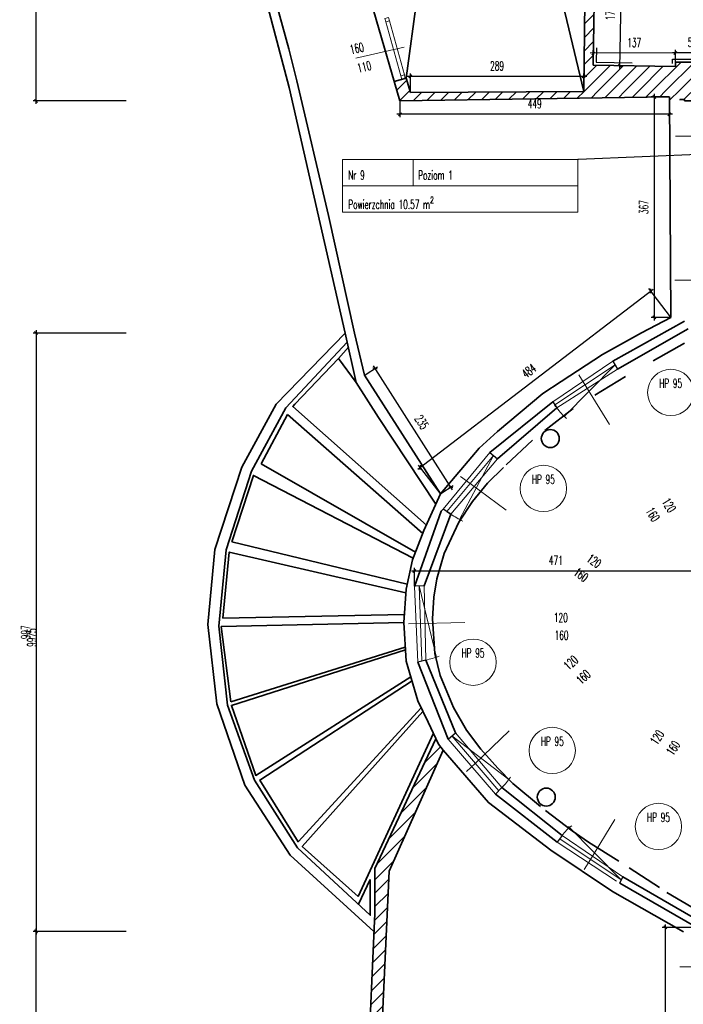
# Model space of a CAD drawing. Header units: millimetres. Extents: x 19887 to 192597, y -14203 to 39042.
# Tile 191 of 256: x 64515 to 65620, y -10956 to -9315. Entities that reach past the tile are written whole.
import ezdxf
from ezdxf import colors
from ezdxf.entities.mleader import LeaderData, LeaderLine
from ezdxf.math import Vec2, Vec3

# ---------------------------------------------------------------- set-up
doc = ezdxf.new("R2010")
doc.units = ezdxf.units.MM
doc.linetypes.add('ACAD_ISO03W100', pattern=[30, 12, -18])
doc.layers.get('Defpoints').update_dxf_attribs({"color": 4})
for name, color, linetype, lineweight in [('Basen_rzut_poziom_1_obrys', 252, 'Continuous', 35), ('Okna', 252, 'Continuous', 5), ('Schody', 252, 'Continuous', 5), ('Tabela', 1, 'Continuous', 0)]:
    doc.layers.add(name, color=color, linetype=linetype, lineweight=lineweight)
for name, color, linetype in [('Opis', 252, 'Continuous'), ('Sufit podwieszany', 252, 'Continuous'), ('Wymiarowanie', 3, 'Continuous'), ('Wypełnienie', 252, 'Continuous')]:
    doc.layers.add(name, color=color, linetype=linetype)
doc.styles.add('ROMANS', font='romans.shx', dxfattribs={"width": 0.6})
doc.styles.get("Standard").update_dxf_attribs({"font": 'arial.ttf'})
doc.dimstyles.new('000001FB70622F18', dxfattribs={"dimtxt": 20, "dimasz": 5, "dimexe": 5, "dimexo": 1, "dimgap": 20, "dimtad": 1, "dimtoh": 1, "dimdec": 0, "dimtxsty": 'Standard', "dimblk": 'OBLIQUE', "dimcen": 0, "dimdle": 5, "dimclrd": 252, "dimclre": 252, "dimclrt": 252, "dimadec": 0, "dimazin": 0, "dimtfac": 1, "dimtdec": 0, "dimtmove": 0, "dimatfit": 3, "dimldrblk": 'OBLIQUE', "dimfxl": 150, "dimfxlon": 1, "dimlwd": 25, "dimlwe": 25, "dimarcsym": 1})
pattern_1 = [(45, (3252.028, -2175.285), (-11.22532, 11.22532), [])]

# ---------------------------------------------------------------- blocks, each defined once
blk = doc.blocks.new('_Oblique')
at = {"color": 0, "linetype": 'ByBlock', "lineweight": -2}
blk.add_line((-0.5, -0.5), (0.5, 0.5), dxfattribs=at)
blk = doc.blocks.new('*D748')
at = {"layer": 'Defpoints', "color": 0}
for p in [(-247.8, -4610), (-247.7, -4625.2), (-190.7, -4625.2)]:
    blk.add_point(p, dxfattribs=at)
at = {"layer": 'Wymiarowanie', "color": 252, "linetype": 'Continuous', "lineweight": 25}
for p, q in [((-185.8, -4609.8), (-252.8, -4610.1)), ((-247.8, -4624.2), (-247.8, -4605)), ((-190.7, -4624.2), (-190.8, -4604.8))]:
    blk.add_line(p, q, dxfattribs=at)
at = {"layer": 'Wymiarowanie', "color": 252, "linetype": 'ByBlock', "lineweight": 25, "xscale": 5, "yscale": 5, "zscale": 5}
for p, rotation in [((-247.8, -4610), 180.2415269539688), ((-190.8, -4609.8), 0.2415269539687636)]:
    blk.add_blockref('_Oblique', p, dxfattribs=dict(at, rotation=rotation))
at = {"layer": 'Wymiarowanie', "color": 252, "insert": (-219.4, -4592.4), "char_height": 15, "attachment_point": 5, "rotation": 0.2415, "style": 'ROMANS'}
blk.add_mtext('57', dxfattribs=at)
blk = doc.blocks.new('*D749')
at = {"layer": 'Defpoints', "color": 0}
for p in [(-384.7, -4610.6), (-247.7, -4625.2), (-384.6, -4630.4)]:
    blk.add_point(p, dxfattribs=at)
at = {"layer": 'Wymiarowanie', "color": 252, "linetype": 'Continuous', "lineweight": 25}
for p, q in [((-242.8, -4610), (-389.7, -4610.6)), ((-384.6, -4629.4), (-384.7, -4605.6)), ((-247.8, -4624.2), (-247.8, -4605))]:
    blk.add_line(p, q, dxfattribs=at)
at = {"layer": 'Wymiarowanie', "color": 252, "linetype": 'ByBlock', "lineweight": 25, "xscale": 5, "yscale": 5, "zscale": 5}
for p, rotation in [((-384.7, -4610.6), 180.2415269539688), ((-247.8, -4610), 0.2415269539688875)]:
    blk.add_blockref('_Oblique', p, dxfattribs=dict(at, rotation=rotation))
at = {"layer": 'Wymiarowanie', "color": 252, "insert": (-316.3, -4592.8), "char_height": 15, "attachment_point": 5, "rotation": 0.2415, "style": 'ROMANS'}
blk.add_mtext('137', dxfattribs=at)
blk = doc.blocks.new('*D750')
at = {"layer": 'Defpoints', "color": 0}
for p in [(-381.8, -4456.7), (-337.3, -4457.4), (-384.6, -4630.4)]:
    blk.add_point(p, dxfattribs=at)
at = {"layer": 'Wymiarowanie', "color": 252, "linetype": 'Continuous', "lineweight": 25}
for p, q in [((-380.8, -4456.7), (-332.3, -4457.5)), ((-340.2, -4636.1), (-337.2, -4452.4)), ((-383.6, -4630.4), (-335.1, -4631.2))]:
    blk.add_line(p, q, dxfattribs=at)
at = {"layer": 'Wymiarowanie', "color": 252, "linetype": 'ByBlock', "lineweight": 25, "xscale": 5, "yscale": 5, "zscale": 5}
for p, rotation in [((-337.3, -4457.4), 89.07739313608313), ((-340.1, -4631.1), 269.0773931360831)]:
    blk.add_blockref('_Oblique', p, dxfattribs=dict(at, rotation=rotation))
at = {"layer": 'Wymiarowanie', "color": 252, "insert": (-356.2, -4544), "char_height": 15, "attachment_point": 5, "rotation": 89.0774, "style": 'ROMANS'}
blk.add_mtext('174', dxfattribs=at)
blk = doc.blocks.new('*D778')
at = {"layer": 'Defpoints', "color": 0}
for p in [(-1313, -417.2), (-336.9, -417.2), (-706.6, -4690.1)]:
    blk.add_point(p, dxfattribs=at)
at = {"layer": 'Wymiarowanie', "color": 252, "linetype": 'Continuous', "lineweight": 25}
for p, q in [((-1163, -417.2), (-1318, -417.2)), ((-1313, -4695.1), (-1313, -412.2)), ((-1163, -4690.1), (-1318, -4690.1))]:
    blk.add_line(p, q, dxfattribs=at)
at = {"layer": 'Wymiarowanie', "color": 252, "linetype": 'ByBlock', "lineweight": 25, "xscale": 5, "yscale": 5, "zscale": 5}
for p, rotation in [((-1313, -417.2), 90.00000000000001), ((-1313, -4690.1), 270)]:
    blk.add_blockref('_Oblique', p, dxfattribs=dict(at, rotation=rotation))
at = {"layer": 'Wymiarowanie', "color": 252, "insert": (-1330.5, -2553.6), "char_height": 15, "attachment_point": 5, "rotation": 90, "style": 'ROMANS'}
blk.add_mtext('4273', dxfattribs=at)
blk = doc.blocks.new('*D935')
at = {"layer": 'Defpoints', "color": 0}
for p in [(-211.8, -6067.9), (-264.5, -6418), (-209.7, -6418)]:
    blk.add_point(p, dxfattribs=at)
at = {"layer": 'Wymiarowanie', "color": 252, "linetype": 'Continuous', "lineweight": 25}
for p, q in [((-212.8, -6067.9), (-269.5, -6067.9)), ((-264.5, -6062.9), (-264.5, -6423)), ((-210.7, -6418), (-269.5, -6418))]:
    blk.add_line(p, q, dxfattribs=at)
at = {"layer": 'Wymiarowanie', "color": 252, "linetype": 'ByBlock', "lineweight": 25, "xscale": 5, "yscale": 5, "zscale": 5}
for p, rotation in [((-264.5, -6067.9), 90.00000000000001), ((-264.5, -6418), 270)]:
    blk.add_blockref('_Oblique', p, dxfattribs=dict(at, rotation=rotation))
at = {"layer": 'Wymiarowanie', "color": 252, "insert": (-282, -6242.9), "char_height": 15, "attachment_point": 5, "rotation": 90, "style": 'ROMANS'}
blk.add_mtext('350', dxfattribs=at)
blk = doc.blocks.new('*D934')
at = {"layer": 'Defpoints', "color": 0}
for p in [(-706.6, -4690.1), (-257.6, -4683.4), (-706.6, -4712.4)]:
    blk.add_point(p, dxfattribs=at)
at = {"layer": 'Wymiarowanie', "color": 252, "linetype": 'Continuous', "lineweight": 25}
for p, q in [((-706.6, -4691.1), (-706.6, -4717.4)), ((-257.6, -4684.4), (-257.6, -4717.4)), ((-252.6, -4712.4), (-711.6, -4712.4))]:
    blk.add_line(p, q, dxfattribs=at)
at = {"layer": 'Wymiarowanie', "color": 252, "linetype": 'ByBlock', "lineweight": 25, "xscale": 5, "yscale": 5, "zscale": 5, "rotation": 180}
blk.add_blockref('_Oblique', (-706.6, -4712.4), dxfattribs=at)
at = {"layer": 'Wymiarowanie', "color": 252, "linetype": 'ByBlock', "lineweight": 25, "xscale": 5, "yscale": 5, "zscale": 5}
blk.add_blockref('_Oblique', (-257.6, -4712.4), dxfattribs=at)
at = {"layer": 'Wymiarowanie', "color": 252, "insert": (-482.1, -4694.9), "char_height": 15, "attachment_point": 5, "style": 'ROMANS'}
blk.add_mtext('449', dxfattribs=at)
blk = doc.blocks.new('*D947')
at = {"layer": 'Defpoints', "color": 0}
for p in [(-257.6, -4683.4), (-282.8, -5050.9), (-255.2, -5050.9)]:
    blk.add_point(p, dxfattribs=at)
at = {"layer": 'Wymiarowanie', "color": 252, "linetype": 'Continuous', "lineweight": 25}
for p, q in [((-282.8, -4678.4), (-282.8, -5055.9)), ((-258.6, -4683.4), (-287.8, -4683.4)), ((-256.2, -5050.9), (-287.8, -5050.9))]:
    blk.add_line(p, q, dxfattribs=at)
at = {"layer": 'Wymiarowanie', "color": 252, "linetype": 'ByBlock', "lineweight": 25, "xscale": 5, "yscale": 5, "zscale": 5}
for p, rotation in [((-282.8, -4683.4), 90.00000000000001), ((-282.8, -5050.9), 270)]:
    blk.add_blockref('_Oblique', p, dxfattribs=dict(at, rotation=rotation))
at = {"layer": 'Wymiarowanie', "color": 252, "insert": (-300.3, -4867.1), "char_height": 15, "attachment_point": 5, "rotation": 90, "style": 'ROMANS'}
blk.add_mtext('367', dxfattribs=at)
blk = doc.blocks.new('*D946')
at = {"layer": 'Defpoints', "color": 0}
for p in [(-288.9, -5006.9), (-255.2, -5050.9), (-639.3, -5345)]:
    blk.add_point(p, dxfattribs=at)
at = {"layer": 'Wymiarowanie', "color": 252, "linetype": 'Continuous', "lineweight": 25}
for p, q in [((-676.9, -5304.1), (-284.9, -5003.8)), ((-255.8, -5050.1), (-292, -5002.9)), ((-639.9, -5344.2), (-676, -5297.1))]:
    blk.add_line(p, q, dxfattribs=at)
at = {"layer": 'Wymiarowanie', "color": 252, "linetype": 'ByBlock', "lineweight": 25, "xscale": 5, "yscale": 5, "zscale": 5}
for p, rotation in [((-288.9, -5006.9), 37.45126171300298), ((-673, -5301.1), 217.451261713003)]:
    blk.add_blockref('_Oblique', p, dxfattribs=dict(at, rotation=rotation))
at = {"layer": 'Wymiarowanie', "color": 252, "insert": (-491.6, -5140.1), "char_height": 15, "attachment_point": 5, "rotation": 37.4513, "style": 'ROMANS'}
blk.add_mtext('484', dxfattribs=at)
blk = doc.blocks.new('*D944')
at = {"layer": 'Defpoints', "color": 0}
for p in [(-748.2, -5136.1), (-765.5, -5147.2), (-639.3, -5345)]:
    blk.add_point(p, dxfattribs=at)
at = {"layer": 'Wymiarowanie', "color": 252, "linetype": 'Continuous', "lineweight": 25}
for p, q in [((-764.7, -5146.7), (-744, -5133.4)), ((-619.3, -5338.2), (-750.9, -5131.9)), ((-638.4, -5344.5), (-617.7, -5331.3))]:
    blk.add_line(p, q, dxfattribs=at)
at = {"layer": 'Wymiarowanie', "color": 252, "linetype": 'ByBlock', "lineweight": 25, "xscale": 5, "yscale": 5, "zscale": 5}
for p, rotation in [((-748.2, -5136.1), 122.5451466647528), ((-621.9, -5334), 302.5451466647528)]:
    blk.add_blockref('_Oblique', p, dxfattribs=dict(at, rotation=rotation))
at = {"layer": 'Wymiarowanie', "color": 252, "insert": (-670.3, -5225.6), "char_height": 15, "attachment_point": 5, "rotation": 302.5451, "style": 'ROMANS'}
blk.add_mtext('235', dxfattribs=at)
blk = doc.blocks.new('*D940')
at = {"layer": 'Defpoints', "color": 0}
for p in [(-797.7, -5077.2), (-1313, -6074.7), (-749.9, -6074.7)]:
    blk.add_point(p, dxfattribs=at)
at = {"layer": 'Wymiarowanie', "color": 252, "linetype": 'Continuous', "lineweight": 25}
for p, q in [((-1313, -5072.2), (-1313, -6079.7)), ((-1163, -5077.2), (-1318, -5077.2)), ((-1163, -6074.7), (-1318, -6074.7))]:
    blk.add_line(p, q, dxfattribs=at)
at = {"layer": 'Wymiarowanie', "color": 252, "linetype": 'ByBlock', "lineweight": 25, "xscale": 5, "yscale": 5, "zscale": 5}
for p, rotation in [((-1313, -5077.2), 90.00000000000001), ((-1313, -6074.7), 270)]:
    blk.add_blockref('_Oblique', p, dxfattribs=dict(at, rotation=rotation))
at = {"layer": 'Wymiarowanie', "color": 252, "insert": (-1330.5, -5575.9), "char_height": 15, "attachment_point": 5, "rotation": 90, "style": 'ROMANS'}
blk.add_mtext('997', dxfattribs=at)
blk = doc.blocks.new('*D939')
at = {"layer": 'Defpoints', "color": 0}
for p in [(-211.3, -5473.6), (-682.5, -5499.1), (-211.3, -6055.1)]:
    blk.add_point(p, dxfattribs=at)
at = {"layer": 'Wymiarowanie', "color": 252, "linetype": 'Continuous', "lineweight": 25}
for p, q in [((-687.5, -5473.6), (-206.3, -5473.6)), ((-682.5, -5498.1), (-682.5, -5468.6)), ((-211.3, -5623.6), (-211.3, -5468.6))]:
    blk.add_line(p, q, dxfattribs=at)
at = {"layer": 'Wymiarowanie', "color": 252, "linetype": 'ByBlock', "lineweight": 25, "xscale": 5, "yscale": 5, "zscale": 5, "rotation": 180}
blk.add_blockref('_Oblique', (-682.5, -5473.6), dxfattribs=at)
at = {"layer": 'Wymiarowanie', "color": 252, "linetype": 'ByBlock', "lineweight": 25, "xscale": 5, "yscale": 5, "zscale": 5}
blk.add_blockref('_Oblique', (-211.3, -5473.6), dxfattribs=at)
at = {"layer": 'Wymiarowanie', "color": 252, "insert": (-446.9, -5456.1), "char_height": 15, "attachment_point": 5, "style": 'ROMANS'}
blk.add_mtext('471', dxfattribs=at)
blk = doc.blocks.new('*D959')
at = {"layer": 'Defpoints', "color": 0}
for p in [(-1313, -6074.7), (-749.9, -6074.7), (-765.1, -6421.3)]:
    blk.add_point(p, dxfattribs=at)
at = {"layer": 'Wymiarowanie', "color": 252, "linetype": 'Continuous', "lineweight": 25}
for p, q in [((-1313, -6426.3), (-1313, -6069.7)), ((-1163, -6074.7), (-1318, -6074.7)), ((-1163, -6421.3), (-1318, -6421.3))]:
    blk.add_line(p, q, dxfattribs=at)
at = {"layer": 'Wymiarowanie', "color": 252, "linetype": 'ByBlock', "lineweight": 25, "xscale": 5, "yscale": 5, "zscale": 5}
for p, rotation in [((-1313, -6074.7), 90.00000000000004), ((-1313, -6421.3), 270.0000000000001)]:
    blk.add_blockref('_Oblique', p, dxfattribs=dict(at, rotation=rotation))
at = {"layer": 'Wymiarowanie', "color": 252, "insert": (-1330.5, -6248), "char_height": 15, "attachment_point": 5, "rotation": 90, "style": 'ROMANS'}
blk.add_mtext('347', dxfattribs=at)
blk = doc.blocks.new('*D1016')
at = {"layer": 'Defpoints', "color": 0}
for p in [(-689.1, -4649.2), (-689.1, -4676.2), (-400.4, -4674.2)]:
    blk.add_point(p, dxfattribs=at)
at = {"layer": 'Wymiarowanie', "color": 252, "linetype": 'Continuous', "lineweight": 25}
for p, q in [((-689.1, -4675.2), (-689.1, -4644.2)), ((-400.4, -4673.2), (-400.4, -4644.2)), ((-395.4, -4649.2), (-694.1, -4649.2))]:
    blk.add_line(p, q, dxfattribs=at)
at = {"layer": 'Wymiarowanie', "color": 252, "linetype": 'ByBlock', "lineweight": 25, "xscale": 5, "yscale": 5, "zscale": 5, "rotation": 180}
blk.add_blockref('_Oblique', (-689.1, -4649.2), dxfattribs=at)
at = {"layer": 'Wymiarowanie', "color": 252, "linetype": 'ByBlock', "lineweight": 25, "xscale": 5, "yscale": 5, "zscale": 5}
blk.add_blockref('_Oblique', (-400.4, -4649.2), dxfattribs=at)
at = {"layer": 'Wymiarowanie', "color": 252, "insert": (-544.8, -4631.7), "char_height": 15, "attachment_point": 5, "style": 'ROMANS'}
blk.add_mtext('289', dxfattribs=at)
blk = doc.blocks.new('G$CF5E15B28')
at = {"layer": 'Wypełnienie'}
h = blk.add_hatch(dxfattribs=at)
h.set_pattern_fill('ANSI31', color=253, scale=5, angle=90)
h.set_pattern_definition(pattern_1)
h.paths.add_polyline_path([(1315.6, -6425.8), (1315.6, -6421.3), (83.7, -6430.3), (-170.6, -6431), (-170.6, -6417.4), (-209.7, -6418), (-209.7, -6396.4), (-210.8, -6396.4), (-210.8, -6392), (-220.5, -6392), (-220.5, -6393.7), (-226.3, -6393.7), (-226.3, -6417), (-554.5, -6419.4), (-565.6, -6419.5), (-574.8, -6475.5), (-569.1, -6475.5), (-563.1, -6462.5), (-558.1, -6475.5), (-553.1, -6488.5), (-548.1, -6475.5), (-543.1, -6475.5), (-219.9, -6473.5), (-219.8, -6505.6), (-214.1, -6505.6), (-208.1, -6492.6), (-203.1, -6505.6), (-198.1, -6518.6), (-193.1, -6505.6), (-185.6, -6505.2), (-185.7, -6473.2), (292.8, -6469.2), (293, -6507.3), (295.7, -6507.3), (298.7, -6500.9), (301.1, -6507.3), (303.6, -6513.6), (306, -6507.3), (309.2, -6507.1), (309.2, -6469.1), (787.3, -6462.7), (787.3, -6507.3), (789.2, -6507.3), (792.1, -6500.9), (794.6, -6507.3), (797, -6513.6), (799.5, -6507.3), (802.6, -6507.1), (802.6, -6461.9), (1315.6, -6459.9)])
h.paths.add_polyline_path([(1592, -6423.6), (1496.3, -6423.6), (1496.3, -6444.3), (1483.9, -6444.3), (1483.9, -6456), (1438.3, -6456), (1438.3, -6451.3), (1392.8, -6451.3), (1392.8, -6445.2), (1383, -6445.2), (1383, -6425.8), (1315.6, -6425.8), (1315.6, -6459.9), (1348.9, -6459.9), (1348.9, -6479.3), (1358.7, -6479.3), (1358.7, -6485.5), (1404.2, -6485.5), (1404.2, -6490.1), (1510.2, -6490.1), (1510.1, -6525.5), (1515.8, -6525.5), (1521.7, -6512.5), (1526.7, -6525.5), (1531.7, -6538.5), (1536.7, -6525.5), (1544.3, -6525.1), (1544.3, -6473), (1561.8, -6473), (1561.8, -6455.9), (1592, -6457)])
h.paths.add_polyline_path([(-724.6, -5974), (-634.7, -5772.6), (-642.5, -5762.3), (-646.6, -5753.4), (-748.5, -5969.9), (-748.5, -6044.9), (-753.7, -6157), (-765.1, -6421.3), (-745.4, -6421.7)])
h.paths.add_polyline_path([(108.9, -4624), (80.7, -4624), (81.6, -4637.3), (-190.7, -4637.9), (-190.7, -4625.2), (-247.7, -4625.2), (-247.7, -4632.7), (-384.6, -4630.4), (-381.8, -4456.7), (-409.3, -4456.7), (-408.3, -4356), (-380.3, -4356.4), (-374.8, -3966), (-403.4, -3966), (-402, -3864.7), (-374.3, -3865.4), (-368, -3433.4), (-397.8, -3433.7), (-397.3, -3383.2), (-413.3, -3383), (-413.9, -3449.9), (-384.3, -3449.6), (-390, -3849), (-417.7, -3848.3), (-419.6, -3982), (-391, -3982), (-396.1, -4340.2), (-424.1, -4339.8), (-425.4, -4472.6), (-398, -4472.7), (-400.2, -4658.2), (-400.4, -4668.2), (-400.4, -4674.2), (-240.5, -4673.1), (-240.5, -4687.8), (-232.4, -4687.8), (-232.4, -4689.7), (-212.4, -4689.7), (-212.4, -4685.8), (-210.5, -4685.8), (-210.5, -4664.4), (108.9, -4664.4)])
h = blk.add_hatch(dxfattribs=at)
h.set_pattern_fill('ANSI31', color=253, scale=5, angle=90)
h.set_pattern_definition(pattern_1)
h.paths.add_polyline_path([(-257.6, -4683.4), (-257.6, -4687.9), (-240.4, -4687.8), (-240.5, -4673.1), (-689.1, -4676.2), (-696.3, -4652.1), (-715.9, -4657.7), (-706.6, -4690.1)])
at = {"layer": 'Basen_rzut_poziom_1_obrys', "color": 253}
for p, q in [((-400.4, -4674.2, 0), (-924.7, -2459.4, 0)), ((-696.3, -4652.1, 0), (-395.6, -2459.5, 0)), ((-351.7, -5123.7, 0), (-232.5, -5057.1, 0)), ((-344.4, -5137, 0), (-226.7, -5070, 0)), ((-556.8, -5276, 0), (-452.1, -5192, 0)), ((-544.2, -5286.8, 0), (-445.2, -5201.9, 0)), ((-682.5, -5499.5, 0), (-637.8, -5374.1, 0)), ((-621.8, -5378.9, 0), (-666.5, -5498.4, 0)), ((-626.5, -5754.1, 0), (-676.9, -5625.5, 0)), ((-663.4, -5622.3, 0), (-614.3, -5743.6, 0)), ((-536.8, -5834.5, 0), (-436.3, -5914.6, 0)), ((-444.5, -5926, 0), (-547.2, -5845.7, 0)), ((-335.2, -5983.4, 0), (-211.3, -6055.1, 0)), ((-211.8, -6067.9, 0), (-340.5, -5994, 0))]:
    blk.add_line(p, q, dxfattribs=at)
at = {"layer": 'Basen_rzut_poziom_1_obrys', "color": 253, "elevation": 0}
for points in [[(-797.7, -5077.2), (-891.2, -4667.6), (-949.8, -4446.4)], [(-706.6, -4690.1), (-825.2, -4282.3), (-869.4, -4118.4), (-895, -3986.9), (-914.3, -3873.6), (-939.7, -3645.2), (-947.6, -3496.5), (-949.4, -3386.6), (-950.2, -3213.9), (-951.2, -2889.3), (-950.3, -2580.4), (-944.5, -2342.8), (-941, -2239), (-941, -2239)], [(-359.8, -2443.8), (-359.8, -2529), (-387.2, -2529), (-388.6, -2629.2), (-360.4, -2629.1), (-363.9, -3067.5), (-391.3, -3066.9), (-392.6, -3167.8), (-365.3, -3167.8), (-366.8, -3333.6), (-396.8, -3332.7), (-397.8, -3433.7), (-368, -3433.4), (-374.3, -3865.4), (-402, -3864.7), (-403.4, -3966), (-374.8, -3966), (-380.3, -4356.4), (-408.3, -4356), (-409.3, -4456.7), (-381.8, -4456.7), (-384.6, -4630.4)], [(-375.8, -2459.5), (-375.8, -2513), (-403, -2513), (-404.8, -2645.3), (-376.6, -2645.2), (-379.8, -3051.2), (-407.1, -3050.6), (-408.9, -3183.8), (-381.5, -3183.8), (-382.7, -3317.1), (-412.6, -3316.2), (-413.9, -3449.9), (-384.3, -3449.6), (-390, -3849), (-417.7, -3848.3), (-419.6, -3982), (-391, -3982), (-396.1, -4340.2), (-424.1, -4339.8), (-425.4, -4472.6), (-398, -4472.7), (-400.4, -4674.2)], [(-1106.1, -3459.8), (-1074.6, -3744.6), (-1059.9, -3881.1), (-1047.2, -3980.9), (-1036.7, -4073.7), (-986.3, -4261.3), (-923.6, -4487.6), (-891.7, -4603), (-878.2, -4656.7), (-825.7, -4881.2), (-782.3, -5077.2), (-765.5, -5147.2)], [(-384.6, -4630.4), (-247.7, -4632.7), (-247.7, -4625.2), (-190.7, -4625.2), (-190.7, -4637.9), (81.6, -4637.3), (80.7, -4624), (108.9, -4624)], [(-716, -4657.8), (-696.3, -4652.1), (-689.1, -4676.2)], [(-689.1, -4676.2), (-400.4, -4674.2)], [(-706.6, -4690.1), (-257.6, -4683.4)], [(-257.6, -4683.4), (-255.2, -5050.9), (-304, -5076.8), (-369.1, -5113.1), (-438.2, -5157.6), (-468.7, -5177.9), (-543.9, -5241.1), (-574.5, -5269), (-639.3, -5345)], [(-212.4, -4689.7), (-232.4, -4689.7), (-232.4, -4687.8), (-240.5, -4687.8), (-240.5, -4687.8)], [(-797.7, -5077.2), (-912.7, -5195.5), (-969.8, -5300.5), (-1014.9, -5438.2), (-1026.6, -5562.8), (-1011.6, -5695), (-964.9, -5831.1), (-889.8, -5947.4), (-749.9, -6074.7)], [(-797.7, -5077.2), (-779.4, -5159.3), (-742.4, -5217.7), (-647.1, -5362.6)], [(-1008.6, -5565.5), (-996.1, -5438.3), (-954.2, -5307.3), (-896.6, -5201.9), (-794.4, -5092)], [(-809.2, -5119.3), (-792.4, -5100.8)], [(-881.9, -5195.7), (-809.2, -5119.3)], [(-809.2, -5119.3), (-779.4, -5159.3)], [(-765.5, -5147.2), (-639.3, -5345)], [(-881.9, -5195.7), (-885.3, -5199.5), (-662.6, -5397.5)], [(-938, -5294.9), (-894, -5213.1)], [(-894, -5213.1), (-668.4, -5411)], [(-680.7, -5442.3), (-938, -5294.9)], [(-986.5, -5425.4), (-950.8, -5314.4), (-684.6, -5452.5)], [(-639.3, -5345), (-666.6, -5406.5), (-685.7, -5455.2), (-696.3, -5504.3), (-700.4, -5559.6), (-696.1, -5624), (-677, -5690), (-659.5, -5725.6), (-642.5, -5762.3), (-634.7, -5772.6)], [(-986.5, -5425.4), (-694.4, -5495.7)], [(-1001.5, -5552.2), (-991.1, -5442.3), (-696.7, -5510.1)], [(-1001.5, -5552.2), (-699.4, -5546.3)], [(-700.4, -5559.6), (-1004.5, -5566.3)], [(-1008.6, -5565.5), (-993.7, -5697.3), (-948.8, -5822.5), (-877.4, -5935.2), (-756.2, -6047.6), (-756.2, -5988)], [(-988.3, -5691.8), (-1004.5, -5566.3)], [(-988.3, -5691.8), (-697.7, -5600.5)], [(-697.3, -5605.4), (-987.3, -5698), (-947, -5814.6), (-688.5, -5650)], [(-686.5, -5657), (-940.1, -5822.3), (-876.3, -5925.2), (-671.1, -5702)], [(-668.3, -5707.8), (-869.4, -5932.9), (-776.2, -6016.5)], [(-651, -5743.9), (-776.2, -6016.5)], [(-765.1, -6421.3), (-753.7, -6157), (-748.5, -6044.9), (-748.5, -5969.9), (-646.6, -5753.4)], [(-634.7, -5772.6), (-724.6, -5974), (-745.4, -6421.7), (-745.4, -6421.7)], [(-634.7, -5772.6), (-559.1, -5859.9), (-455.1, -5939.1), (-352.6, -6007.9), (-234.1, -6075.1)], [(-775.9, -6029.3), (-756.2, -5988)]]:
    blk.add_lwpolyline(points, dxfattribs=at)
at = {"layer": 'Basen_rzut_poziom_1_obrys', "color": 253, "linetype": 'ACAD_ISO03W100', "ltscale": 5, "elevation": 0}
blk.add_lwpolyline([(-232.3, -5093.8), (-330.9, -5149.5), (-418.1, -5202.7), (-485.9, -5255.8), (-534.3, -5301.1), (-560.5, -5327.5), (-585.9, -5357.9), (-608.7, -5392.1), (-633.1, -5444.5), (-645.4, -5487.1), (-650.3, -5517.4), (-652.3, -5553.3), (-648.5, -5611.1), (-639.6, -5648.2), (-617.6, -5701.6), (-595.6, -5739), (-572.1, -5770.6), (-543.8, -5802.5), (-518.4, -5827.9), (-464.2, -5873), (-419.8, -5906.7), (-392.6, -5925.6), (-324.6, -5968.8), (-262.1, -6009.5), (-210.8, -6039.6)], dxfattribs=at)
at = {"layer": 'Basen_rzut_poziom_1_obrys', "color": 253}
for centre in [(-456.1, -5252.9, 0), (-462.8, -5850.8, 0)]:
    blk.add_circle(centre, 15, dxfattribs=at)
at = {"layer": 'Okna', "color": 253}
for p, q in [((-452.1, -5192, 0), (-351.7, -5123.7, 0)), ((-344.4, -5137, 0), (-445.2, -5201.9, 0)), ((-634.9, -5370.6, 0), (-556.8, -5276, 0)), ((-621.8, -5378.9, 0), (-544.2, -5286.8, 0)), ((-666.5, -5498.4, 0), (-663.4, -5622.3, 0)), ((-676.9, -5625.5, 0), (-682.5, -5499.5, 0)), ((-614.3, -5743.6, 0), (-536.8, -5834.5, 0)), ((-547.2, -5845.7, 0), (-626.5, -5754.1, 0)), ((-345.7, -5991, 0), (-444.5, -5926, 0)), ((-436.3, -5914.6, 0), (-335.2, -5983.4, 0))]:
    blk.add_line(p, q, dxfattribs=at)
at = {"layer": 'Okna', "color": 253, "extrusion": (1.61893e-07, 8.64548e-08, 1), "elevation": 0}
for points in [[(-731.6, -4552.5), (-725.8, -4551), (-724.3, -4556.8), (-730.1, -4558.3)], [(-705.1, -4648.4), (-699.3, -4646.8), (-697.8, -4652.7), (-703.6, -4654.2)]]:
    blk.add_lwpolyline(points, close=True, dxfattribs=at)
at = {"layer": 'Okna', "color": 253, "elevation": 0}
for points in [[(-705.1, -4648.4), (-730.1, -4558.3)], [(-699.3, -4646.8), (-724.3, -4556.8)], [(-780.1, -4618.6), (-699.7, -4600.4)], [(-217.6, -4748.6), (-247.6, -4748.6)], [(-218.4, -4988.8), (-248.4, -4988.8)], [(-448.7, -5197), (-348, -5130.3)], [(-433, -5216.1), (-348, -5130.3)], [(-408.7, -5146.5), (-357.6, -5229.7)], [(-628.3, -5374.7), (-550.5, -5281.4)], [(-607.2, -5388.1), (-550.5, -5281.4)], [(-589.4, -5328.1), (-605.5, -5316.2)], [(-589.4, -5328.1), (-529.6, -5372.3)], [(-674.5, -5498.7), (-670.1, -5623.9)], [(-674.5, -5498.7), (-645.8, -5618.1)], [(-692.3, -5561.6), (-598.4, -5559.4)], [(-581.2, -5794.5), (-524.6, -5740.4)], [(-620.4, -5748.8), (-542, -5840.1)], [(-620.4, -5748.8), (-525.4, -5821.5)], [(-581.2, -5794.5), (-595.6, -5808.3)], [(-389.1, -5954.5), (-348.5, -5888.1)], [(-425.9, -5899.9), (-337.8, -5988.7)], [(-440.4, -5920.3), (-337.8, -5988.7)], [(-389.1, -5954.5), (-399.6, -5971.6)], [(-210.4, -6133.5), (-240.4, -6133.5)]]:
    blk.add_lwpolyline(points, dxfattribs=at)
at = {"layer": 'Okna', "color": 253}
for centre in [(-255.5, -5176.1, 0), (-467.7, -5336.2, 0), (-584.9, -5625.8, 0), (-452.8, -5773, 0), (-275.9, -5899.7, 0)]:
    blk.add_circle(centre, 38.6, dxfattribs=at)
for centre, radius, start, end in [((-348, -5130.3, 0), 120.7, 216.3449, 227.6366), ((-547.8, -5277.8, 0), 125.2, 233.8131, 244.3558), ((-710.7, -5418.3, 0), 209.4, 283.0521, 289.3318), ((-605.1, -5763.3, 0), 98.7, 313.7793, 326.7655), ((-378.5, -5955.8, 0), 71.1, 126.2336, 144.5576)]:
    blk.add_arc(centre, radius, start, end, dxfattribs=at)
at = {"layer": 'Opis', "color": 253}
for p, q in [((-351.7, -5123.7, 0), (-344.4, -5137, 0)), ((-637.8, -5374.1, 0), (-634.9, -5370.6, 0)), ((-666.5, -5498.4, 0), (-682.5, -5499.1, 0)), ((-663.4, -5622.3, 0), (-676.9, -5625.5, 0))]:
    blk.add_line(p, q, dxfattribs=at)
at = {"layer": 'Opis', "color": 253, "elevation": 0}
for points in [[(-452.1, -5192), (-445.2, -5201.9)], [(-446.9, -5199.6), (-448.7, -5197)], [(-556.8, -5276), (-544.2, -5286.8)], [(-621.8, -5378.9), (-634.9, -5370.6)], [(-628.3, -5374.7), (-621.8, -5378.9)], [(-626.5, -5754.1), (-614.3, -5743.6)], [(-547.2, -5845.7), (-536.8, -5834.5)], [(-436.3, -5914.6), (-444.5, -5926)], [(-340.5, -5994), (-335.2, -5983.4)]]:
    blk.add_lwpolyline(points, dxfattribs=at)
at = {"layer": 'Sufit podwieszany', "color": 253, "linetype": 'ACAD_ISO03W100', "ltscale": 5, "elevation": 0}
for points in [[(-354.8, -2438.8), (-354.8, -2534), (-382.2, -2534), (-383.5, -2624.2), (-355.4, -2624.1), (-359, -3072.6), (-386.4, -3072), (-387.6, -3162.8), (-360.3, -3162.8), (-361.9, -3338.7), (-391.8, -3337.8), (-392.7, -3428.6), (-363, -3428.3), (-369.3, -3870.6), (-397, -3869.8), (-398.3, -3961), (-369.7, -3961), (-375.4, -4361.5), (-403.3, -4361.1), (-404.2, -4451.7), (-376.7, -4451.7), (-379.5, -4625.5)], [(-379.5, -4625.5), (-252.7, -4627.6), (-252.7, -4620.2), (-190.8, -4620.2)]]:
    blk.add_lwpolyline(points, dxfattribs=at)
at = {"layer": 'Tabela', "color": 253, "elevation": 0}
blk.add_lwpolyline([(-802.3, -4787.7), (-410.4, -4787.7), (-410.4, -4875.7), (-802.3, -4875.7)], close=True, dxfattribs=at)
for points in [[(-684.7, -4787.7), (-684.7, -4831.7)], [(-802.3, -4831.7), (-410.4, -4831.7)]]:
    blk.add_lwpolyline(points, dxfattribs=at)
at = {"layer": 'Okna', "color": 253, "char_height": 15, "style": 'ROMANS'}
for s, insert, width, attachment_point, rotation in [('160', (-791.4, -4597.7, 0), 335.754, 1, 12.7636), ('110', (-779, -4628.4, 0), 335.754, 1, 12.7636), ('120', (-246, -5370.1, 0), 190.296, 3, 301.0137), ('160', (-273, -5385.5, 0), 190.296, 3, 301.0137), ('120', (-369.5, -5457.5, 0), 190.296, 3, 324.7544), ('160', (-391.2, -5480.7, 0), 190.296, 3, 324.7544), ('120', (-427, -5543.9, 0), 190.296, 3, 359.6145), ('160', (-425.7, -5573.4, 0), 190.296, 3, 359.6145), ('120', (-418.4, -5613.3, 0), 190.296, 3, 42.456), ('160', (-397.6, -5637.2, 0), 190.296, 3, 42.456), ('120', (-278.2, -5737.2, 0), 190.296, 3, 56.6255), ('160', (-251.3, -5755.2, 0), 190.296, 3, 56.6255)]:
    blk.add_mtext(s, dxfattribs=dict(at, insert=insert, width=width, attachment_point=attachment_point, rotation=rotation))
at = {"layer": 'Okna', "color": 253, "char_height": 15, "width": 157.291, "attachment_point": 1, "style": 'ROMANS'}
for insert in [(-274.7, -5153.3, 0), (-486.8, -5313.4, 0), (-604, -5603, 0), (-471.9, -5750.2, 0), (-295, -5876.9, 0)]:
    blk.add_mtext('HP 95', dxfattribs=dict(at, insert=insert))
at = {"layer": 'Tabela', "color": 253, "char_height": 15, "width": 61580.813, "attachment_point": 1, "style": 'ROMANS'}
for s, insert in [('Nr 9', (-792.7, -4806.3, 0)), ('Poziom 1', (-676.3, -4806.3, 0)), ('\\A1;Powierzchnia 10.57 m{\\H0.7x;\\S2^ ;}', (-792.7, -4850, 0))]:
    blk.add_mtext(s, dxfattribs=dict(at, insert=insert))
at = {"layer": 'Wymiarowanie', "color": 253, "insert": (-1320.1, -5584.8, 0), "char_height": 15, "attachment_point": 5, "rotation": 90, "style": 'ROMANS'}
blk.add_mtext('9975', dxfattribs=at)
at = {"layer": 'Wymiarowanie', "color": 253}
for base, p1, p2, angle, override, picture, middle in [((-1313, -417.2, 0), (-706.6, -4690.1, 0), (-336.9, -417.2, 0), 90, {"dimtxt": 15, "dimgap": 10, "dimtxsty": 'ROMANS'}, '*D778', (-1330.5, -2553.6, 0)), ((-384.7, -4610.6, 0), (-247.7, -4625.2, 0), (-384.6, -4630.4, 0), 0.2415, {"dimtxt": 15, "dimgap": 10, "dimtxsty": 'ROMANS', "dimtmove": 1}, '*D749', (-316.3, -4592.8, 0)), ((-247.8, -4610, 0), (-190.7, -4625.2, 0), (-247.7, -4625.2, 0), 0.2415, {"dimtxt": 15, "dimgap": 10, "dimtxsty": 'ROMANS', "dimtmove": 1}, '*D748', (-219.4, -4592.4, 0)), ((-689.1, -4649.2, 0), (-400.4, -4674.2, 0), (-689.1, -4676.2, 0), 0, {"dimtxt": 15, "dimgap": 10, "dimtxsty": 'ROMANS'}, '*D1016', (-544.8, -4631.7, 0)), ((-282.8101, -5050.8573, 0), (-257.6356, -4683.3908, 0), (-255.2352, -5050.8573, 0), 90, {"dimtxt": 15, "dimgap": 10, "dimtxsty": 'ROMANS'}, '*D947', (-300.3101, -4867.124, 0)), ((-706.6, -4712.4, 0), (-257.6, -4683.4, 0), (-706.6, -4690.1, 0), 0, {"dimtxt": 15, "dimgap": 10, "dimtxsty": 'ROMANS'}, '*D934', (-482.1, -4694.9, 0)), ((-1312.9733, -6074.6666, 0), (-797.6679, -5077.2012, 0), (-749.9056, -6074.6666, 0), 90, {"dimtxt": 15, "dimgap": 10, "dimtxsty": 'ROMANS'}, '*D940', (-1330.4733, -5575.9339, 0)), ((-211.3, -5473.6, 0), (-682.5, -5499.1, 0), (-211.3, -6055.1, 0), 0, {"dimtxt": 15, "dimgap": 10, "dimtxsty": 'ROMANS'}, '*D939', (-446.9, -5456.1, 0)), ((-1313, -6074.7, 0), (-765.1, -6421.3, 0), (-749.9, -6074.7, 0), 90, {"dimtxt": 15, "dimgap": 10, "dimtxsty": 'ROMANS'}, '*D959', (-1330.5, -6248, 0)), ((-264.5, -6418, 0), (-211.8, -6067.9, 0), (-209.7, -6418, 0), 90, {"dimtxt": 15, "dimgap": 10, "dimtxsty": 'ROMANS'}, '*D935', (-282, -6242.9, 0))]:
    dim = blk.add_linear_dim(base=base, p1=p1, p2=p2, angle=angle, dimstyle='000001FB70622F18', override=override, dxfattribs=at)
    dim.commit()
    dim.dimension.update_dxf_attribs({"geometry": picture, "text_midpoint": middle})
for p1, p2, distance, picture, middle in [((-384.6, -4630.4, 0), (-381.8, -4456.7, 0), -44.5, '*D750', (-356.2, -4544, 0)), ((-639.3, -5345, 0), (-255.2, -5050.9, 0), 55.4, '*D946', (-491.6, -5140.1, 0)), ((-639.3, -5345, 0), (-765.5, -5147.2, 0), -20.6, '*D944', (-670.3, -5225.6, 0))]:
    dim = blk.add_aligned_dim(p1=p1, p2=p2, distance=distance, dimstyle='000001FB70622F18', override={"dimtxt": 15, "dimgap": 10, "dimtxsty": 'ROMANS'}, dxfattribs=at)
    dim.commit()
    dim.dimension.update_dxf_attribs({"geometry": picture, "text_midpoint": middle})
at = {"layer": 'Schody', "color": 253}
ml = blk.add_multileader_mtext('Standard', dxfattribs=at)
ml.set_content('', color=253)
ml.set_leader_properties()
ml.build(insert=Vec2(0, 0))
ml.multileader.update_dxf_attribs({"text_top_attachment_type": 0, "text_bottom_attachment_type": 0, "dogleg_length": 0.8, "arrow_head_size": 20})
ctx = ml.context
ctx.base_point, ctx.char_height, ctx.arrow_head_size, ctx.landing_gap_size, ctx.plane_origin, ctx.plane_x_axis, ctx.plane_y_axis = Vec3(-410.6, -4787.9, 0), 0.4, 20, 0.2, Vec3(387.7, -5046.8, 0), Vec3(1, 0, 0), Vec3(0, 1, 0)
ctx.text_align_type, ctx.attachment_type = 2, 2
notes = []
notes.append((ctx, [(0, (1, 1, 0), (-409.4, -4787.9, 0), (-1, 0, 0), 0.8, [(0, [(-47, -4772.5, 0)], 256, [])])]))
ctx.mtext.insert, ctx.mtext.text_direction, ctx.mtext.alignment, ctx.mtext.flow_direction = Vec3(-410.4, -4787.9, 0), Vec3(1, 0, 0), 3, 5
for ctx, leaders in notes:
    for number, flags, end, landing, length, lines in leaders:
        leader = LeaderData()
        leader.index, (leader.has_last_leader_line, leader.has_dogleg_vector, leader.attachment_direction) = number, flags
        leader.last_leader_point, leader.dogleg_vector, leader.dogleg_length = Vec3(end), Vec3(landing), length
        for number, points, colour, breaks in lines:
            line = LeaderLine()
            line.index, line.vertices, line.color, line.breaks = number, Vec3.list(points), colors.encode_raw_color(colour), breaks
            leader.lines.append(line)
        ctx.leaders.append(leader)

msp = doc.modelspace()

# ---------------------------------------------------------------- block references
msp.add_blockref('G$CF5E15B28', (65854.8, -4760.2, 0))

doc.saveas('drawing.dxf')
